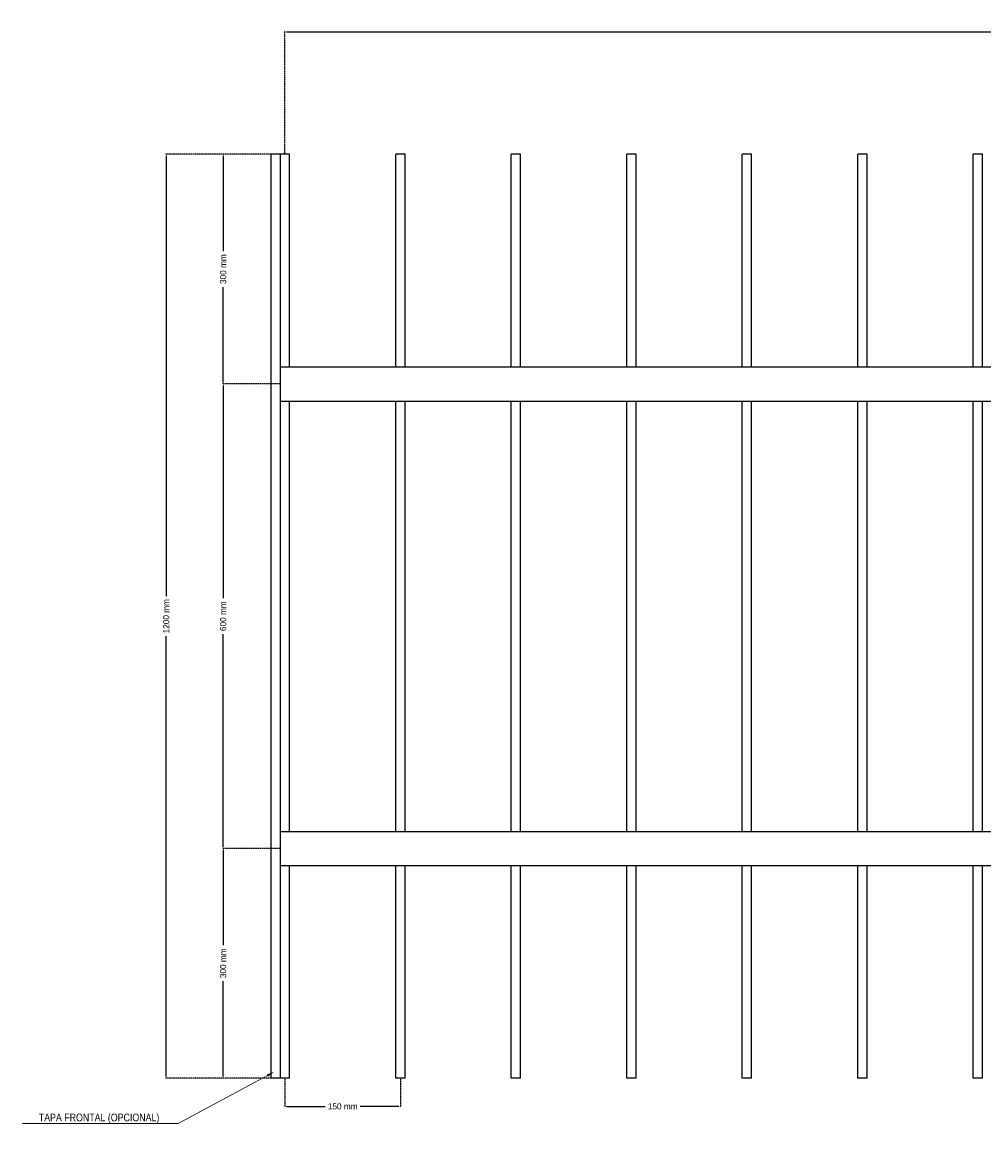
# Model space of a CAD drawing. Header units: millimetres. Extents: x 2538 to 24562, y 4449 to 23795.
# Tile 215 of 256: x 10900 to 12147, y 21813 to 23277. Entities that reach past the tile are written whole.
import ezdxf
from ezdxf import colors
from ezdxf.entities.mleader import LeaderData, LeaderLine
from ezdxf.math import Vec2, Vec3

# ---------------------------------------------------------------- set-up
doc = ezdxf.new("R2010")
doc.units = ezdxf.units.MM
doc.header["$PDMODE"] = 3
doc.linetypes.add('HIDDEN', pattern=[0.375, 0.25, -0.125])
doc.layers.add('HD021_Text', color=2, linetype='Continuous', lineweight=9)
doc.layers.add('Make2D$Visible$Curves', color=7, linetype='Continuous', true_color=0x000000)
doc.layers.add('MEDIDAS', color=1, linetype='Continuous', true_color=0xff0000)
doc.styles.add('Arial Narrow', font='ARIALN.TTF')
doc.dimstyles.new('HD_DIM', dxfattribs={"dimtxt": 8, "dimasz": 2, "dimexe": 1, "dimexo": 0, "dimgap": 2, "dimtad": 0, "dimdec": 0, "dimzin": 0, "dimdsep": 46, "dimtxsty": 'Standard', "dimcen": 0, "dimclrd": 256, "dimclre": 251, "dimclrt": 7, "dimadec": 0, "dimazin": 0, "dimtp": 0.05, "dimtm": 0.05, "dimtfac": 0.6, "dimtdec": 0, "dimtofl": 0, "dimtmove": 0, "dimatfit": 3, "dimfxl": 1, "dimtolj": 2, "dimtzin": 0, "dimarcsym": 0})

# ---------------------------------------------------------------- blocks, each defined once
blk = doc.blocks.new('*D11')
at = {"layer": 'Defpoints', "color": 0, "transparency": 16777216}
for p in [(13641.3, 23265.3), (11241.3, 23106.1), (13641.3, 23106.1)]:
    blk.add_point(p, dxfattribs=at)
at = {"layer": 'MEDIDAS', "color": 251, "linetype": 'HIDDEN', "lineweight": -2, "transparency": 16777216}
for p, q in [((11241.3, 23106.1), (11241.3, 23266.3)), ((13641.3, 23106.1), (13641.3, 23266.3))]:
    blk.add_line(p, q, dxfattribs=at)
at = {"layer": 'MEDIDAS', "lineweight": -2, "transparency": 16777216}
for p, q in [((11243.3, 23265.3), (12413.9, 23265.3)), ((13639.3, 23265.3), (12468.6, 23265.3))]:
    blk.add_line(p, q, dxfattribs=at)
at = {"layer": 'MEDIDAS', "transparency": 16777216}
for points in [[(11243.3, 23265.6), (11243.3, 23264.9), (11241.3, 23265.3)], [(13639.3, 23265.6), (13639.3, 23264.9), (13641.3, 23265.3)]]:
    blk.add_solid(points, dxfattribs=at)
at = {"layer": 'MEDIDAS', "color": 7, "transparency": 16777216, "insert": (12441.3, 23265.3), "char_height": 8, "attachment_point": 5}
blk.add_mtext('\\A2;2400 mm', dxfattribs=at)
blk = doc.blocks.new('*D13')
at = {"layer": 'Defpoints', "color": 0, "transparency": 16777216}
for p in [(11223.3, 23106.1), (11087, 21906.1), (11223.3, 21906.1)]:
    blk.add_point(p, dxfattribs=at)
at = {"layer": 'MEDIDAS', "color": 251, "linetype": 'HIDDEN', "lineweight": -2, "transparency": 16777216}
for p, q in [((11223.3, 23106.1), (11086, 23106.1)), ((11223.3, 21906.1), (11086, 21906.1))]:
    blk.add_line(p, q, dxfattribs=at)
at = {"layer": 'MEDIDAS', "lineweight": -2, "transparency": 16777216}
for p, q in [((11087, 23104.1), (11087, 22532.1)), ((11087, 21908.1), (11087, 22480.1))]:
    blk.add_line(p, q, dxfattribs=at)
at = {"layer": 'MEDIDAS', "transparency": 16777216}
for points in [[(11086.7, 23104.1), (11087.4, 23104.1), (11087, 23106.1)], [(11086.7, 21908.1), (11087.4, 21908.1), (11087, 21906.1)]]:
    blk.add_solid(points, dxfattribs=at)
at = {"layer": 'MEDIDAS', "color": 7, "transparency": 16777216, "insert": (11087, 22506.1), "char_height": 8, "attachment_point": 5, "rotation": 90}
blk.add_mtext('\\A2;1200 mm', dxfattribs=at)
blk = doc.blocks.new('*D14')
at = {"layer": 'Defpoints', "color": 0, "transparency": 16777216}
for p in [(11223.3, 23106.1), (11161, 22807.7), (11235.3, 22807.7)]:
    blk.add_point(p, dxfattribs=at)
at = {"layer": 'MEDIDAS', "color": 251, "linetype": 'HIDDEN', "lineweight": -2, "transparency": 16777216}
for p, q in [((11223.3, 23106.1), (11160, 23106.1)), ((11235.3, 22807.7), (11160, 22807.7))]:
    blk.add_line(p, q, dxfattribs=at)
at = {"layer": 'MEDIDAS', "lineweight": -2, "transparency": 16777216}
for p, q in [((11161, 23104.1), (11161, 22980.2)), ((11161, 22809.7), (11161, 22933.6))]:
    blk.add_line(p, q, dxfattribs=at)
at = {"layer": 'MEDIDAS', "transparency": 16777216}
for points in [[(11160.6, 23104.1), (11161.3, 23104.1), (11161, 23106.1)], [(11160.6, 22809.7), (11161.3, 22809.7), (11161, 22807.7)]]:
    blk.add_solid(points, dxfattribs=at)
at = {"layer": 'MEDIDAS', "color": 7, "transparency": 16777216, "insert": (11161, 22956.9), "char_height": 8, "attachment_point": 5, "rotation": 90}
blk.add_mtext('\\A2;300 mm', dxfattribs=at)
blk = doc.blocks.new('*D15')
at = {"layer": 'Defpoints', "color": 0, "transparency": 16777216}
for p in [(11235.3, 22807.7), (11161, 22204.5), (11235.3, 22204.5)]:
    blk.add_point(p, dxfattribs=at)
at = {"layer": 'MEDIDAS', "color": 251, "linetype": 'HIDDEN', "lineweight": -2, "transparency": 16777216}
for p, q in [((11235.3, 22807.7), (11160, 22807.7)), ((11235.3, 22204.5), (11160, 22204.5))]:
    blk.add_line(p, q, dxfattribs=at)
at = {"layer": 'MEDIDAS', "lineweight": -2, "transparency": 16777216}
for p, q in [((11161, 22805.7), (11161, 22529.4)), ((11161, 22206.5), (11161, 22482.8))]:
    blk.add_line(p, q, dxfattribs=at)
at = {"layer": 'MEDIDAS', "transparency": 16777216}
for points in [[(11160.6, 22805.7), (11161.3, 22805.7), (11161, 22807.7)], [(11160.6, 22206.5), (11161.3, 22206.5), (11161, 22204.5)]]:
    blk.add_solid(points, dxfattribs=at)
at = {"layer": 'MEDIDAS', "color": 7, "transparency": 16777216, "insert": (11161, 22506.1), "char_height": 8, "attachment_point": 5, "rotation": 90}
blk.add_mtext('\\A2;600 mm', dxfattribs=at)
blk = doc.blocks.new('*D16')
at = {"layer": 'Defpoints', "color": 0, "transparency": 16777216}
for p in [(11235.3, 22204.5), (11161, 21906.1), (11223.3, 21906.1)]:
    blk.add_point(p, dxfattribs=at)
at = {"layer": 'MEDIDAS', "color": 251, "linetype": 'HIDDEN', "lineweight": -2, "transparency": 16777216}
for p, q in [((11235.3, 22204.5), (11160, 22204.5)), ((11223.3, 21906.1), (11160, 21906.1))]:
    blk.add_line(p, q, dxfattribs=at)
at = {"layer": 'MEDIDAS', "lineweight": -2, "transparency": 16777216}
for p, q in [((11161, 22202.5), (11161, 22078.6)), ((11161, 21908.1), (11161, 22031.9))]:
    blk.add_line(p, q, dxfattribs=at)
at = {"layer": 'MEDIDAS', "transparency": 16777216}
for points in [[(11160.6, 22202.5), (11161.3, 22202.5), (11161, 22204.5)], [(11160.6, 21908.1), (11161.3, 21908.1), (11161, 21906.1)]]:
    blk.add_solid(points, dxfattribs=at)
at = {"layer": 'MEDIDAS', "color": 7, "transparency": 16777216, "insert": (11161, 22055.3), "char_height": 8, "attachment_point": 5, "rotation": 90}
blk.add_mtext('\\A2;300 mm', dxfattribs=at)
blk = doc.blocks.new('*D17')
at = {"layer": 'Defpoints', "color": 0, "transparency": 16777216}
for p in [(11241.3, 21906.1), (11391.3, 21906.1), (11391.3, 21869.4)]:
    blk.add_point(p, dxfattribs=at)
at = {"layer": 'MEDIDAS', "color": 251, "linetype": 'HIDDEN', "lineweight": -2, "transparency": 16777216}
for p, q in [((11241.3, 21906.1), (11241.3, 21868.4)), ((11391.3, 21906.1), (11391.3, 21868.4))]:
    blk.add_line(p, q, dxfattribs=at)
at = {"layer": 'MEDIDAS', "lineweight": -2, "transparency": 16777216}
for p, q in [((11243.3, 21869.4), (11293.6, 21869.4)), ((11389.3, 21869.4), (11338.9, 21869.4))]:
    blk.add_line(p, q, dxfattribs=at)
at = {"layer": 'MEDIDAS', "transparency": 16777216}
for points in [[(11243.3, 21869.7), (11243.3, 21869.1), (11241.3, 21869.4)], [(11389.3, 21869.7), (11389.3, 21869.1), (11391.3, 21869.4)]]:
    blk.add_solid(points, dxfattribs=at)
at = {"layer": 'MEDIDAS', "color": 7, "transparency": 16777216, "insert": (11316.3, 21869.4), "char_height": 8, "attachment_point": 5}
blk.add_mtext('\\A2;150 mm', dxfattribs=at)

msp = doc.modelspace()

# ---------------------------------------------------------------- linework, layer by layer
at = {"layer": 'Make2D$Visible$Curves', "color": 7, "lineweight": -3}
for points in [[(11223.3, 21906.1), (11223.3, 22506.1), (11223.3, 23106.1)], [(11235.3, 23106.1), (11229.3, 23106.1), (11223.3, 23106.1)], [(11235.3, 22829.8), (11235.3, 22967.9), (11235.3, 23106.1)], [(11247.3, 23106.1), (11241.3, 23106.1), (11235.3, 23106.1)], [(11247.3, 22829.8), (11247.3, 22967.9), (11247.3, 23106.1)], [(11385.3, 22829.8), (11385.3, 22967.9), (11385.3, 23106.1)], [(11397.3, 23106.1), (11391.3, 23106.1), (11385.3, 23106.1)], [(11397.3, 22829.8), (11397.3, 22967.9), (11397.3, 23106.1)], [(11535.3, 22829.8), (11535.3, 22967.9), (11535.3, 23106.1)], [(11547.3, 23106.1), (11541.3, 23106.1), (11535.3, 23106.1)], [(11547.3, 22829.8), (11547.3, 22967.9), (11547.3, 23106.1)], [(11685.3, 22829.8), (11685.3, 22967.9), (11685.3, 23106.1)], [(11697.3, 23106.1), (11691.3, 23106.1), (11685.3, 23106.1)], [(11697.3, 22829.8), (11697.3, 22967.9), (11697.3, 23106.1)], [(11835.3, 22829.8), (11835.3, 22967.9), (11835.3, 23106.1)], [(11847.3, 23106.1), (11841.3, 23106.1), (11835.3, 23106.1)], [(11847.3, 22829.8), (11847.3, 22967.9), (11847.3, 23106.1)], [(11985.3, 22829.8), (11985.3, 22967.9), (11985.3, 23106.1)], [(11997.3, 23106.1), (11991.3, 23106.1), (11985.3, 23106.1)], [(11997.3, 22829.8), (11997.3, 22967.9), (11997.3, 23106.1)], [(12135.3, 22829.8), (12135.3, 22967.9), (12135.3, 23106.1)], [(12147.3, 23106.1), (12141.3, 23106.1), (12135.3, 23106.1)], [(12147.3, 22829.8), (12147.3, 22967.9), (12147.3, 23106.1)], [(11235.3, 22829.8), (12441.3, 22829.8), (13647.3, 22829.8)], [(11235.3, 22786.6), (11235.3, 22807.7), (11235.3, 22828.8)], [(11235.3, 22785.6), (12441.3, 22785.6), (13647.3, 22785.6)], [(11235.3, 22226.5), (11235.3, 22506.1), (11235.3, 22785.6)], [(11247.3, 22226.5), (11247.3, 22506.1), (11247.3, 22785.6)], [(11385.3, 22226.5), (11385.3, 22506.1), (11385.3, 22785.6)], [(11397.3, 22226.5), (11397.3, 22506.1), (11397.3, 22785.6)], [(11535.3, 22226.5), (11535.3, 22506.1), (11535.3, 22785.6)], [(11547.3, 22226.5), (11547.3, 22506.1), (11547.3, 22785.6)], [(11685.3, 22226.5), (11685.3, 22506.1), (11685.3, 22785.6)], [(11697.3, 22226.5), (11697.3, 22506.1), (11697.3, 22785.6)], [(11835.3, 22226.5), (11835.3, 22506.1), (11835.3, 22785.6)], [(11847.3, 22226.5), (11847.3, 22506.1), (11847.3, 22785.6)], [(11985.3, 22226.5), (11985.3, 22506.1), (11985.3, 22785.6)], [(11997.3, 22226.5), (11997.3, 22506.1), (11997.3, 22785.6)], [(12135.3, 22226.5), (12135.3, 22506.1), (12135.3, 22785.6)], [(12147.3, 22226.5), (12147.3, 22506.1), (12147.3, 22785.6)], [(11235.3, 22226.5), (12441.3, 22226.5), (13647.3, 22226.5)], [(11235.3, 22183.4), (11235.3, 22204.5), (11235.3, 22225.5)], [(11235.3, 22182.4), (12441.3, 22182.4), (13647.3, 22182.4)], [(11235.3, 21906.1), (11235.3, 22044.2), (11235.3, 22182.4)], [(11247.3, 21906.1), (11247.3, 22044.2), (11247.3, 22182.4)], [(11385.3, 21906.1), (11385.3, 22044.2), (11385.3, 22182.4)], [(11397.3, 21906.1), (11397.3, 22044.2), (11397.3, 22182.4)], [(11535.3, 21906.1), (11535.3, 22044.2), (11535.3, 22182.4)], [(11547.3, 21906.1), (11547.3, 22044.2), (11547.3, 22182.4)], [(11685.3, 21906.1), (11685.3, 22044.2), (11685.3, 22182.4)], [(11697.3, 21906.1), (11697.3, 22044.2), (11697.3, 22182.4)], [(11835.3, 21906.1), (11835.3, 22044.2), (11835.3, 22182.4)], [(11847.3, 21906.1), (11847.3, 22044.2), (11847.3, 22182.4)], [(11985.3, 21906.1), (11985.3, 22044.2), (11985.3, 22182.4)], [(11997.3, 21906.1), (11997.3, 22044.2), (11997.3, 22182.4)], [(12135.3, 21906.1), (12135.3, 22044.2), (12135.3, 22182.4)], [(12147.3, 21906.1), (12147.3, 22044.2), (12147.3, 22182.4)], [(11235.3, 21906.1), (11229.3, 21906.1), (11223.3, 21906.1)], [(11247.3, 21906.1), (11241.3, 21906.1), (11235.3, 21906.1)], [(11397.3, 21906.1), (11391.3, 21906.1), (11385.3, 21906.1)], [(11547.3, 21906.1), (11541.3, 21906.1), (11535.3, 21906.1)], [(11697.3, 21906.1), (11691.3, 21906.1), (11685.3, 21906.1)], [(11847.3, 21906.1), (11841.3, 21906.1), (11835.3, 21906.1)], [(11997.3, 21906.1), (11991.3, 21906.1), (11985.3, 21906.1)], [(12147.3, 21906.1), (12141.3, 21906.1), (12135.3, 21906.1)]]:
    msp.add_open_spline(points, degree=2, dxfattribs=at)
for points, weights in [([(11235.3, 22828.8), (11235.3, 22829.8), (11235.3, 22829.8)], [1, 0.707106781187, 1]), ([(11235.3, 22785.6), (11235.3, 22785.6), (11235.3, 22786.6)], [1, 0.707106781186, 1]), ([(11235.3, 22225.5), (11235.3, 22226.5), (11235.3, 22226.5)], [1, 0.707106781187, 1]), ([(11235.3, 22182.4), (11235.3, 22182.4), (11235.3, 22183.4)], [1, 0.707106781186, 1])]:
    msp.add_rational_spline(points, weights, degree=2, dxfattribs=at)

# ---------------------------------------------------------------- dimensions: what is measured, and where the dimension line sits
at = {"layer": 'MEDIDAS'}
for base, p1, p2, picture, middle in [((13641.3, 23265.3), (11241.3, 23106.1), (13641.3, 23106.1), '*D11', (12441.3, 23265.3)), ((11391.3, 21869.4), (11241.3, 21906.1), (11391.3, 21906.1), '*D17', (11316.3, 21869.4))]:
    dim = msp.add_linear_dim(base=base, p1=p1, p2=p2, text='<> mm', dimstyle='HD_DIM', dxfattribs=at)
    dim.commit()
    dim.dimension.update_dxf_attribs({"geometry": picture, "text_midpoint": middle})
for base, p2, text, picture, middle in [((11087, 21906.1), (11223.3, 21906.1), '<> mm', '*D13', (11087, 22506.1)), ((11161, 22807.7), (11235.3, 22807.7), '300 mm', '*D14', (11161, 22956.9))]:
    dim = msp.add_linear_dim(base=base, p1=(11223.3, 23106.1), p2=p2, angle=90, text=text, dimstyle='HD_DIM', dxfattribs=at)
    dim.commit()
    dim.dimension.update_dxf_attribs({"geometry": picture, "text_midpoint": middle})
for base, p1, p2, text, picture, middle in [((11161, 22204.5), (11235.3, 22807.7), (11235.3, 22204.5), '600 mm', '*D15', (11161, 22506.1)), ((11161, 21906.1), (11235.3, 22204.5), (11223.3, 21906.1), '300 mm', '*D16', (11161, 22055.3))]:
    dim = msp.add_linear_dim(base=base, p1=p1, p2=p2, angle=90, text=text, dimstyle='HD_DIM', override={"dimtmove": 1}, dxfattribs=at)
    dim.commit()
    dim.dimension.update_dxf_attribs({"geometry": picture, "text_midpoint": middle})

# ---------------------------------------------------------------- leaders
at = {"layer": 'HD021_Text'}
ml = msp.add_multileader_mtext('Standard', dxfattribs=at)
ml.set_content('TAPA FRONTAL (OPCIONAL)', color=5, style='Arial Narrow')
ml.set_leader_properties(color=5, linetype='ByLayer', lineweight=15)
ml.build(insert=Vec2(0, 0))
ml.multileader.update_dxf_attribs({"text_left_attachment_type": 6, "text_right_attachment_type": 6, "dogleg_length": 0.1, "arrow_head_size": 10, "scale": 5})
ctx = ml.context
ctx.base_point, ctx.scale, ctx.char_height, ctx.arrow_head_size, ctx.landing_gap_size, ctx.plane_origin = Vec3(10907.5, 21847), 5, 10, 10, 15, Vec3(11423.3, 21820.4)
ctx.left_attachment, ctx.right_attachment, ctx.text_align_type = 6, 6, 2
notes = []
notes.append((ctx, [(0, (1, 1, 0), (11102.4, 21847), (-1, 0), 9.29, [(1, [(11227.3, 21914.2)], 0, [])])]))
ctx.mtext.insert, ctx.mtext.alignment, ctx.mtext.flow_direction = Vec3(11078.1, 21860), 3, 5
for ctx, leaders in notes:
    for number, flags, end, landing, length, lines in leaders:
        leader = LeaderData()
        leader.index, (leader.has_last_leader_line, leader.has_dogleg_vector, leader.attachment_direction) = number, flags
        leader.last_leader_point, leader.dogleg_vector, leader.dogleg_length = Vec3(end), Vec3(landing), length
        for number, points, colour, breaks in lines:
            line = LeaderLine()
            line.index, line.vertices, line.color, line.breaks = number, Vec3.list(points), colors.encode_raw_color(colour), breaks
            leader.lines.append(line)
        ctx.leaders.append(leader)

doc.saveas('drawing.dxf')
